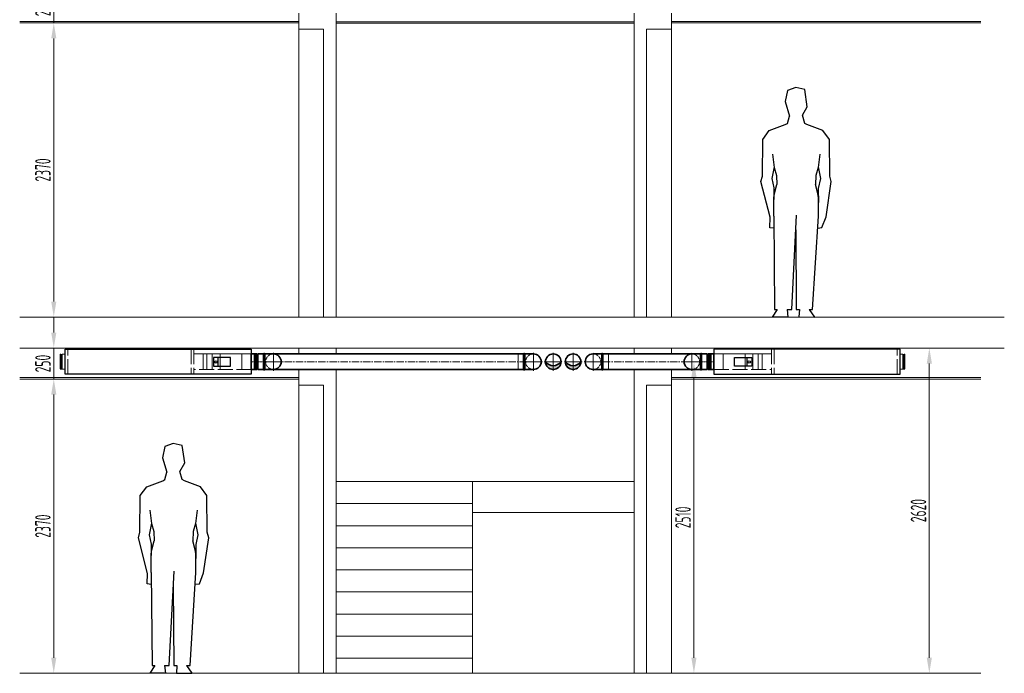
# Model space of a CAD drawing. Header units: millimetres. Extents: x 8221 to 89444, y -105166 to -5578.
# Tile 83 of 118: x 43620 to 51548, y -48184 to -42916. Entities that reach past the tile are written whole.
import ezdxf

# ---------------------------------------------------------------- set-up
doc = ezdxf.new("R2010")
doc.units = ezdxf.units.MM
for name, pattern in [('ACAD_ISO02W100', [15, 12, -3]), ('ACAD_ISO10W100', [18, 12, -3, 0, -3]), ('phl_thick', [0])]:
    doc.linetypes.add(name, pattern=pattern)
for name, color, linetype, lineweight in [('UT_KOTY - DIMENZE', 7, 'Continuous', 5), ('VZT_01 SUP (PŘÍVOD) - OBRYS', 5, 'Continuous', 35), ('VZT_02 SUP (PŘÍVOD) - OSA', 5, 'ACAD_ISO10W100', 5), ('VZT_04 SUP (PŘÍVOD) - SKRYTÉ', 5, 'ACAD_ISO02W100', 5), ('VZT_05 ETA (ODVOD) - OBRYS', 6, 'Continuous', 35), ('VZT_06 ETA (ODVOD) - OSA', 6, 'ACAD_ISO10W100', 5), ('VZT_21 ZAŘÍZENÍ - OBRYS', 1, 'Continuous', 30), ('VZT_22 ZAŘÍZENÍ - DETAIL', 8, 'Continuous', 5), ('VZT_50 POPIS - OBECNE', 7, 'Continuous', 13)]:
    doc.layers.add(name, color=color, linetype=linetype, lineweight=lineweight)
doc.layers.add('VZT_03 SUP (PŘÍVOD) - NETISK', color=8, linetype='ACAD_ISO02W100', lineweight=5, plot=False)
doc.layers.add('VZT_07 ETA (ODVOD) - NETISK', color=8, linetype='ACAD_ISO02W100', lineweight=5, plot=False)
doc.styles.add('ISOCP 2.5', font='isocp.shx', dxfattribs={"width": 0.6, "height": 2.5})

msp = doc.modelspace()

# ---------------------------------------------------------------- hatches: boundary and pattern name
at = {"layer": 'VZT_05 ETA (ODVOD) - OBRYS'}
h = msp.add_hatch(color=256, dxfattribs=at)
h.dxf.hatch_style = 1
h.paths.add_polyline_path([(47853.8, -45672.4, 0.242708), (47916.3, -45704.7), (47916.3, -45734.9, -0.414214)])
h.paths.add_polyline_path([(47916.3, -45734.9), (47916.3, -45704.7, 0.242708), (47978.8, -45672.4, -0.414214)])
h = msp.add_hatch(color=256, dxfattribs=at)
h.dxf.hatch_style = 1
h.paths.add_polyline_path([(48138.8, -45672.4, -0.242708), (48076.3, -45704.7), (48076.3, -45734.9, 0.414214)])
h.paths.add_polyline_path([(48076.3, -45734.9), (48076.3, -45704.7, -0.242708), (48013.8, -45672.4, 0.414214)])

# ---------------------------------------------------------------- linework, layer by layer
for p, q in [((49802.3, -43486.4), (49782.8, -43576.6)), ((49869.4, -43462), (49802.3, -43486.4)), ((49942, -43477.7), (49869.4, -43462)), ((49961.5, -43617.3), (49942, -43477.7)), ((49782.8, -43576.6), (49818, -43692.9)), ((49923.4, -43686.3), (49961.5, -43617.3)), ((49655.6, -43809.6), (49784.7, -43761.9)), ((49784.7, -43761.9), (49801.3, -43752)), ((49801.3, -43752), (49818, -43692.9)), ((49942, -43752), (49923.4, -43686.3)), ((49958.6, -43761.9), (49942, -43752)), ((50087.7, -43809.6), (49958.6, -43761.9)), ((49602.8, -43881.8), (49655.6, -43809.6)), ((50140.6, -43881.8), (50087.7, -43809.6)), ((49599.9, -44177.4), (49602.8, -43881.8)), ((50143.4, -44177.4), (50140.6, -43881.8)), ((49680.6, -44000), (49694.3, -44106.8)), ((50062.7, -44000), (50049, -44106.8)), ((49694.4, -44103), (49676.1, -44196.5)), ((49694.3, -44106.8), (49713.5, -44171.3)), ((50049, -44106.8), (50029.8, -44171.3)), ((50048.9, -44103), (50067.2, -44196.5)), ((49588.3, -44221.6), (49599.9, -44177.4)), ((49663.1, -44508.4), (49588.3, -44221.6)), ((49676.1, -44196.5), (49692.8, -44271.7)), ((49713.5, -44171.3), (49716.6, -44245.6)), ((50029.8, -44171.3), (50026.7, -44245.6)), ((50067.2, -44196.5), (50050.5, -44275.8)), ((50112.6, -44504.5), (50155, -44221.6)), ((50155, -44221.6), (50143.4, -44177.4)), ((49692.8, -44271.7), (49691.9, -44364.3)), ((49691.9, -44351.6), (49697.2, -44317.6)), ((49697.2, -44317.6), (49716.6, -44245.6)), ((50046.1, -44317.6), (50026.7, -44245.6)), ((50051.4, -44351.6), (50046.1, -44317.6)), ((50050.5, -44275.8), (50051.4, -44389.3)), ((49691.8, -44500.8), (49691.9, -44351.6)), ((50051.5, -44500.8), (50051.4, -44351.6)), ((49658.9, -44593.6), (49663.1, -44508.4)), ((49691.8, -44500.8), (49698.8, -45250.5)), ((49836.6, -45250.5), (49875.7, -44490.7)), ((50004.4, -45250.5), (50051.5, -44500.8)), ((50079.6, -44592), (50112.6, -44504.5)), ((49692.7, -44597.4), (49658.9, -44593.6)), ((49869.5, -44610.8), (49872.9, -45250.5)), ((50045.8, -44595.9), (50079.6, -44592)), ((49720.1, -45250.5), (49680.2, -45313.5)), ((49698.8, -45250.5), (49720.1, -45250.5)), ((49800, -45250.5), (49836.6, -45250.5)), ((49800, -45250.5), (49805.6, -45312.4)), ((49872.9, -45250.5), (49898.3, -45250.5)), ((49898.3, -45250.5), (49894.6, -45312)), ((49976.4, -45250.5), (50004.4, -45250.5)), ((49976.4, -45250.5), (50019.9, -45313.1)), ((49805.6, -45312.4), (49680.2, -45313.5)), ((49894.6, -45312), (50019.9, -45313.1)), ((44789.2, -46356.4), (44769.7, -46446.6)), ((44856.3, -46332), (44789.2, -46356.4)), ((44928.9, -46347.7), (44856.3, -46332)), ((44948.4, -46487.3), (44928.9, -46347.7)), ((44769.7, -46446.6), (44804.9, -46562.9)), ((44910.3, -46556.3), (44948.4, -46487.3)), ((44788.2, -46622), (44804.9, -46562.9)), ((44928.9, -46622), (44910.3, -46556.3)), ((44589.6, -46751.8), (44642.5, -46679.6)), ((44642.5, -46679.6), (44771.6, -46631.9)), ((44771.6, -46631.9), (44788.2, -46622)), ((44945.5, -46631.9), (44928.9, -46622)), ((45074.6, -46679.6), (44945.5, -46631.9)), ((45127.4, -46751.8), (45074.6, -46679.6)), ((44586.8, -47047.4), (44589.6, -46751.8)), ((45130.3, -47047.4), (45127.4, -46751.8)), ((44667.5, -46870), (44681.2, -46976.8)), ((45049.6, -46870), (45035.9, -46976.8)), ((44681.3, -46973), (44663, -47066.5)), ((44681.2, -46976.8), (44700.4, -47041.3)), ((45035.9, -46976.8), (45016.7, -47041.3)), ((45035.8, -46973), (45054.1, -47066.5)), ((44575.2, -47091.6), (44586.8, -47047.4)), ((44650, -47378.4), (44575.2, -47091.6)), ((44663, -47066.5), (44679.7, -47141.7)), ((44700.4, -47041.3), (44703.5, -47115.6)), ((45016.7, -47041.3), (45013.6, -47115.6)), ((45054.1, -47066.5), (45037.4, -47145.8)), ((45099.5, -47374.5), (45141.9, -47091.6)), ((45141.9, -47091.6), (45130.3, -47047.4)), ((44679.7, -47141.7), (44678.8, -47234.3)), ((44684.1, -47187.6), (44703.5, -47115.6)), ((45033, -47187.6), (45013.6, -47115.6)), ((45037.4, -47145.8), (45038.3, -47259.3)), ((44678.7, -47370.8), (44678.8, -47221.6)), ((44678.8, -47221.6), (44684.1, -47187.6)), ((45038.3, -47221.6), (45033, -47187.6)), ((45038.4, -47370.8), (45038.3, -47221.6)), ((44645.8, -47463.6), (44650, -47378.4)), ((44678.7, -47370.8), (44685.7, -48120.5)), ((44823.5, -48120.5), (44862.6, -47360.7)), ((44991.3, -48120.5), (45038.4, -47370.8)), ((45066.5, -47462), (45099.5, -47374.5)), ((44679.6, -47467.4), (44645.8, -47463.6)), ((44856.4, -47480.8), (44859.8, -48120.5)), ((45032.7, -47465.9), (45066.5, -47462)), ((44707, -48120.5), (44667.1, -48183.5)), ((44685.7, -48120.5), (44707, -48120.5)), ((44786.9, -48120.5), (44823.5, -48120.5)), ((44786.9, -48120.5), (44792.5, -48182.4)), ((44859.8, -48120.5), (44885.2, -48120.5)), ((44885.2, -48120.5), (44881.4, -48182)), ((44963.3, -48120.5), (44991.3, -48120.5)), ((44963.3, -48120.5), (45006.8, -48183.1)), ((44792.5, -48182.4), (44667.1, -48183.5)), ((44881.4, -48182), (45006.8, -48183.1))]:
    msp.add_line(p, q)
for centre in [(47916.3, -45672.4), (48076.3, -45672.4)]:
    msp.add_circle(centre, 62.5)
at = {"layer": 'UT_KOTY - DIMENZE', "linetype": 'phl_thick'}
for p, q in [((43894.1, -42692.4), (43894.1, -42942.6)), ((43894.1, -43067.6), (43894.1, -43192.6)), ((43894.1, -45437.4), (43894.1, -45312.4)), ((43894.1, -45812.4), (43894.1, -45562.4)), ((43894.1, -45937.4), (43894.1, -46062.4))]:
    msp.add_line(p, q, dxfattribs=at)
at = {"layer": 'UT_KOTY - DIMENZE'}
for p, q in [((43894.1, -45187.4), (43894.1, -43067.6)), ((50944.4, -48057.4), (50944.4, -45687.4)), ((49049, -48057.4), (49049, -45797.4)), ((43894.1, -48057.4), (43894.1, -45937.4))]:
    msp.add_line(p, q, dxfattribs=at)
at = {"layer": 'UT_KOTY - DIMENZE', "linetype": 'phl_thick'}
for points in [[(43873.3, -43067.6), (43914.9, -43067.6), (43894.1, -42942.6)], [(43873.3, -45437.4), (43914.9, -45437.4), (43894.1, -45562.4)], [(43873.3, -45937.4), (43914.9, -45937.4), (43894.1, -45812.4)]]:
    msp.add_solid(points, dxfattribs=at)
at = {"layer": 'UT_KOTY - DIMENZE'}
for points in [[(43873.3, -43067.6), (43914.9, -43067.6), (43894.1, -42942.6)], [(43873.3, -45187.4), (43914.9, -45187.4), (43894.1, -45312.4)], [(50923.5, -45687.4), (50965.2, -45687.4), (50944.4, -45562.4)], [(49028.2, -45797.4), (49069.8, -45797.4), (49049, -45672.4)], [(43873.3, -45937.4), (43914.9, -45937.4), (43894.1, -45812.4)], [(43873.3, -48057.4), (43914.9, -48057.4), (43894.1, -48182.4)], [(49028.2, -48057.4), (49069.8, -48057.4), (49049, -48182.4)], [(50923.5, -48057.4), (50965.2, -48057.4), (50944.4, -48182.4)]]:
    msp.add_solid(points, dxfattribs=at)
at = {"layer": 'VZT_01 SUP (PŘÍVOD) - OBRYS'}
for p, q in [((45484.7, -45734.9), (45484.7, -45609.9)), ((45484.7, -45609.9), (45530.2, -45609.9)), ((45530.2, -45734.9), (45530.2, -45609.9)), ((45538.2, -45734.9), (45538.2, -45609.9)), ((45538.2, -45609.9), (45583.7, -45609.9)), ((45583.7, -45734.9), (45583.7, -45609.9)), ((49111, -45734.9), (49111, -45609.9)), ((49111, -45609.9), (49156.5, -45609.9)), ((49156.5, -45734.9), (49156.5, -45609.9)), ((49164.5, -45734.9), (49164.5, -45609.9)), ((49164.5, -45609.9), (49210, -45609.9)), ((49210, -45734.9), (49210, -45609.9)), ((45484.7, -45734.9), (45530.2, -45734.9)), ((45538.2, -45734.9), (45583.7, -45734.9)), ((49111, -45734.9), (49156.5, -45734.9)), ((49164.5, -45734.9), (49210, -45734.9))]:
    msp.add_line(p, q, dxfattribs=at)
for points in [[(45583.7, -45609.9), (45583.7, -45734.9)], [(45592.7, -45609.9), (45592.7, -45734.9)], [(45592.7, -45609.9), (45662.7, -45609.9)], [(47677.3, -45609.9), (45662.7, -45609.9)], [(47677.3, -45609.9), (47677.3, -45734.9)], [(47686.3, -45609.9), (47686.3, -45734.9)], [(47686.3, -45609.9), (47756.3, -45609.9)], [(48306.3, -45609.9), (48236.3, -45609.9)], [(48306.3, -45734.9), (48306.3, -45609.9)], [(49032, -45609.9), (48315.3, -45609.9)], [(48315.3, -45734.9), (48315.3, -45609.9)], [(49102, -45609.9), (49032, -45609.9)], [(49102, -45734.9), (49102, -45609.9)], [(49111, -45734.9), (49111, -45609.9)], [(45592.7, -45734.9), (45662.7, -45734.9)], [(47677.3, -45734.9), (45662.7, -45734.9)], [(47686.3, -45734.9), (47756.3, -45734.9)], [(48306.3, -45734.9), (48236.3, -45734.9)], [(49032, -45734.9), (48315.3, -45734.9)], [(49102, -45734.9), (49032, -45734.9)]]:
    msp.add_lwpolyline(points, dxfattribs=at)
for centre, radius, start, end in [((45534.2, -45609.9), 4, 180, 0), ((45588.2, -45609.9), 4.5, 0, 180), ((45662.7, -45672.4), 62.5, 270, 90), ((47681.8, -45609.9), 4.5, 0, 180), ((47756.3, -45672.4), 62.5, 270, 90), ((48236.3, -45672.4), 62.5, 90, 270), ((48310.8, -45609.9), 4.5, 0, 180), ((49032, -45672.4), 62.5, 90, 270), ((49106.5, -45609.9), 4.5, 0, 180), ((49160.5, -45609.9), 4, 180, 0), ((45534.2, -45734.9), 4, 0, 180), ((45588.2, -45734.9), 4.5, 180, 0), ((47681.8, -45734.9), 4.5, 180, 0), ((48310.8, -45734.9), 4.5, 180, 0), ((49106.5, -45734.9), 4.5, 180, 0), ((49160.5, -45734.9), 4, 0, 180)]:
    msp.add_arc(centre, radius, start, end, dxfattribs=at)
at = {"layer": 'VZT_02 SUP (PŘÍVOD) - OSA', "ltscale": 0.3}
for points in [[(45662.7, -45599.9), (45662.7, -45672.4)], [(47756.3, -45599.9), (47756.3, -45672.4)], [(48236.3, -45672.4), (48236.3, -45599.9)], [(49032, -45672.4), (49032, -45599.9)], [(45662.7, -45672.4), (45583.7, -45672.4)], [(45735.2, -45672.4), (45662.7, -45672.4)], [(45662.7, -45672.4), (45662.7, -45744.9)], [(47756.3, -45672.4), (47677.3, -45672.4)], [(47828.8, -45672.4), (47756.3, -45672.4)], [(47756.3, -45672.4), (47756.3, -45744.9)], [(48163.8, -45672.4), (48236.3, -45672.4)], [(48236.3, -45672.4), (48315.3, -45672.4)], [(48236.3, -45744.9), (48236.3, -45672.4)], [(48959.5, -45672.4), (49032, -45672.4)], [(49032, -45672.4), (49111, -45672.4)], [(49032, -45744.9), (49032, -45672.4)]]:
    msp.add_lwpolyline(points, dxfattribs=at)
at = {"layer": 'VZT_02 SUP (PŘÍVOD) - OSA'}
for points in [[(45484.7, -45672.4), (45583.7, -45672.4)], [(49111, -45672.4), (49210, -45672.4)]]:
    msp.add_lwpolyline(points, dxfattribs=at)
at = {"layer": 'VZT_02 SUP (PŘÍVOD) - OSA', "ltscale": 5}
for points in [[(45662.7, -45672.4), (47677.3, -45672.4)], [(48315.3, -45672.4), (49032, -45672.4)]]:
    msp.add_lwpolyline(points, dxfattribs=at)
at = {"layer": 'VZT_03 SUP (PŘÍVOD) - NETISK', "ltscale": 0.4}
for points in [[(45583.7, -45609.9), (45538.7, -45609.9), (45538.7, -45734.9), (45583.7, -45734.9)], [(47677.3, -45609.9), (47632.3, -45609.9), (47632.3, -45734.9), (47677.3, -45734.9)], [(48315.3, -45734.9), (48360.3, -45734.9), (48360.3, -45609.9), (48315.3, -45609.9)], [(49111, -45734.9), (49156, -45734.9), (49156, -45609.9), (49111, -45609.9)]]:
    msp.add_lwpolyline(points, dxfattribs=at)
at = {"layer": 'VZT_04 SUP (PŘÍVOD) - SKRYTÉ', "ltscale": 2}
for centre, start, end in [((45662.7, -45672.4), 90, 270), ((47756.3, -45672.4), 90, 270), ((48236.3, -45672.4), 270, 90), ((49032, -45672.4), 270, 90)]:
    msp.add_arc(centre, 62.5, start, end, dxfattribs=at)
at = {"layer": 'VZT_05 ETA (ODVOD) - OBRYS'}
for centre in [(47916.3, -45672.4), (48076.3, -45672.4)]:
    msp.add_circle(centre, 62.5, dxfattribs=at)
for centre in [(47916.3, -45628), (48076.3, -45628)]:
    msp.add_arc(centre, 76.7, 215.4307, 324.5693, dxfattribs=at)
at = {"layer": 'VZT_06 ETA (ODVOD) - OSA', "ltscale": 0.3}
for p, q in [((47916.3, -45599.9), (47916.3, -45672.4)), ((48076.3, -45599.9), (48076.3, -45672.4)), ((47843.8, -45672.4), (47916.3, -45672.4)), ((47916.3, -45672.4), (47988.8, -45672.4)), ((47916.3, -45744.9), (47916.3, -45672.4)), ((48076.3, -45672.4), (48003.8, -45672.4)), ((48148.8, -45672.4), (48076.3, -45672.4)), ((48076.3, -45744.9), (48076.3, -45672.4))]:
    msp.add_line(p, q, dxfattribs=at)
at = {"layer": 'VZT_07 ETA (ODVOD) - NETISK', "ltscale": 0.4}
for p, q in [((43946.7, -45612.4), (43946.7, -45732.4)), ((43950.7, -45612.4), (43946.7, -45612.4)), ((43950.7, -45612.4), (43950.7, -45732.4)), ((43951.2, -45613.4), (43950.7, -45613.4)), ((43951.2, -45611.4), (43951.2, -45733.4)), ((43951.7, -45611.4), (43951.2, -45611.4)), ((43951.7, -45611.4), (43951.7, -45733.4)), ((43958.7, -45613.4), (43951.7, -45613.4)), ((43958.7, -45611.4), (43958.7, -45733.4)), ((43959.2, -45611.4), (43958.7, -45611.4)), ((43959.2, -45611.4), (43959.2, -45733.4)), ((43962.7, -45613.4), (43959.2, -45613.4)), ((43962.7, -45612.4), (43962.7, -45732.4)), ((43984.7, -45612.4), (43962.7, -45612.4)), ((45484.7, -45612.4), (45506.7, -45612.4)), ((45506.7, -45612.4), (45506.7, -45732.4)), ((45506.7, -45613.4), (45510.2, -45613.4)), ((45510.2, -45611.4), (45510.2, -45733.4)), ((45510.2, -45611.4), (45510.7, -45611.4)), ((45510.7, -45611.4), (45510.7, -45733.4)), ((45510.7, -45613.4), (45517.7, -45613.4)), ((45517.7, -45611.4), (45517.7, -45733.4)), ((45517.7, -45611.4), (45518.2, -45611.4)), ((45518.2, -45611.4), (45518.2, -45733.4)), ((45518.2, -45613.4), (45518.7, -45613.4)), ((45518.7, -45612.4), (45518.7, -45732.4)), ((45518.7, -45612.4), (45522.7, -45612.4)), ((45522.7, -45612.4), (45522.7, -45732.4)), ((49172, -45612.4), (49172, -45732.4)), ((49176, -45612.4), (49172, -45612.4)), ((49176, -45612.4), (49176, -45732.4)), ((49176.5, -45613.4), (49176, -45613.4)), ((49176.5, -45611.4), (49176.5, -45733.4)), ((49177, -45611.4), (49176.5, -45611.4)), ((49177, -45611.4), (49177, -45733.4)), ((49184, -45613.4), (49177, -45613.4)), ((49184, -45611.4), (49184, -45733.4)), ((49184.5, -45611.4), (49184, -45611.4)), ((49184.5, -45611.4), (49184.5, -45733.4)), ((49188, -45613.4), (49184.5, -45613.4)), ((49188, -45612.4), (49188, -45732.4)), ((49210, -45612.4), (49188, -45612.4)), ((50710, -45612.4), (50732, -45612.4)), ((50732, -45612.4), (50732, -45732.4)), ((50732, -45613.4), (50735.5, -45613.4)), ((50735.5, -45611.4), (50735.5, -45733.4)), ((50735.5, -45611.4), (50736, -45611.4)), ((50736, -45611.4), (50736, -45733.4)), ((50736, -45613.4), (50743, -45613.4)), ((50743, -45611.4), (50743, -45733.4)), ((50743, -45611.4), (50743.5, -45611.4)), ((50743.5, -45611.4), (50743.5, -45733.4)), ((50743.5, -45613.4), (50744, -45613.4)), ((50744, -45612.4), (50744, -45732.4)), ((50744, -45612.4), (50748, -45612.4)), ((50748, -45612.4), (50748, -45732.4)), ((43950.7, -45732.4), (43946.7, -45732.4)), ((43951.2, -45731.4), (43950.7, -45731.4)), ((43951.7, -45733.4), (43951.2, -45733.4)), ((43958.7, -45731.4), (43951.7, -45731.4)), ((43959.2, -45733.4), (43958.7, -45733.4)), ((43962.7, -45731.4), (43959.2, -45731.4)), ((43984.7, -45732.4), (43962.7, -45732.4)), ((45484.7, -45732.4), (45506.7, -45732.4)), ((45506.7, -45731.4), (45510.2, -45731.4)), ((45510.2, -45733.4), (45510.7, -45733.4)), ((45510.7, -45731.4), (45517.7, -45731.4)), ((45517.7, -45733.4), (45518.2, -45733.4)), ((45518.2, -45731.4), (45518.7, -45731.4)), ((45518.7, -45732.4), (45522.7, -45732.4)), ((49176, -45732.4), (49172, -45732.4)), ((49176.5, -45731.4), (49176, -45731.4)), ((49177, -45733.4), (49176.5, -45733.4)), ((49184, -45731.4), (49177, -45731.4)), ((49184.5, -45733.4), (49184, -45733.4)), ((49188, -45731.4), (49184.5, -45731.4)), ((49210, -45732.4), (49188, -45732.4)), ((50710, -45732.4), (50732, -45732.4)), ((50732, -45731.4), (50735.5, -45731.4)), ((50735.5, -45733.4), (50736, -45733.4)), ((50736, -45731.4), (50743, -45731.4)), ((50743, -45733.4), (50743.5, -45733.4)), ((50743.5, -45731.4), (50744, -45731.4)), ((50744, -45732.4), (50748, -45732.4))]:
    msp.add_line(p, q, dxfattribs=at)
at = {"layer": 'VZT_21 ZAŘÍZENÍ - OBRYS'}
for points in [[(43984.7, -45572.4), (45484.7, -45572.4), (45484.7, -45772.4), (43984.7, -45772.4)], [(50710, -45572.4), (49210, -45572.4), (49210, -45772.4), (50710, -45772.4)], [(45180.2, -45708.4), (45318.1, -45708.4), (45318.1, -45639.6), (45180.2, -45639.6)], [(49514.5, -45708.4), (49376.6, -45708.4), (49376.6, -45639.6), (49514.5, -45639.6)]]:
    msp.add_lwpolyline(points, close=True, dxfattribs=at)
for points in [[(45217.2, -45708.4), (45217.2, -45639.6)], [(49477.5, -45708.4), (49477.5, -45639.6)]]:
    msp.add_lwpolyline(points, dxfattribs=at)
for centre in [(45201.1, -45674), (49493.6, -45674)]:
    msp.add_circle(centre, 9.89, dxfattribs=at)
at = {"layer": 'VZT_22 ZAŘÍZENÍ - DETAIL', "linetype": 'ACAD_ISO02W100', "lineweight": 5, "ltscale": 10}
for points in [[(44008.7, -45772.4), (44008.7, -45572.4)], [(45000.4, -45572.4), (45000.4, -45772.4)], [(45020.9, -45572.4), (45020.9, -45772.4)], [(49673.8, -45572.4), (49673.8, -45772.4)], [(49694.3, -45572.4), (49694.3, -45772.4)], [(50686.1, -45772.4), (50686.1, -45572.4)], [(45096.4, -45734.9), (45096.4, -45609.9)], [(45127.2, -45734.9), (45127.2, -45609.9)], [(45170.2, -45734.9), (45170.2, -45609.9)], [(45233.5, -45734.9), (45233.5, -45609.9)], [(45409.3, -45734.9), (45409.3, -45609.9)], [(49285.4, -45734.9), (49285.4, -45609.9)], [(49461.2, -45734.9), (49461.2, -45609.9)], [(49524.5, -45734.9), (49524.5, -45609.9)], [(49567.5, -45734.9), (49567.5, -45609.9)], [(49598.3, -45734.9), (49598.3, -45609.9)], [(45484.7, -45734.9), (45020.9, -45734.9)], [(49210, -45734.9), (49673.8, -45734.9)]]:
    msp.add_lwpolyline(points, dxfattribs=at)
at = {"layer": 'VZT_22 ZAŘÍZENÍ - DETAIL'}
for points in [[(45484.7, -45609.9), (45020.9, -45609.9)], [(49210, -45609.9), (49673.8, -45609.9)]]:
    msp.add_lwpolyline(points, dxfattribs=at)
at = {"layer": 'VZT_50 POPIS - OBECNE', "color": 8, "linetype": 'phl_thick'}
for p, q in [((45867.2, -42992.4), (45867.2, -42864.9)), ((46167.1, -45312.4), (46167.1, -42864.9)), ((48567.4, -45312.4), (48567.4, -42864.9)), ((48867.1, -45312.4), (48867.1, -42864.9)), ((48867.3, -42992.4), (48867.3, -42864.9)), ((45867.2, -42930.1), (43619.7, -42930.1)), ((45867.2, -42942.6), (43619.7, -42942.6)), ((46167.1, -42933.1), (48567.4, -42933.1)), ((46167.1, -42945.6), (48567.4, -42945.6)), ((48867.3, -42930.1), (51358.8, -42930.1)), ((48867.3, -42930.1), (51358.8, -42930.1)), ((48867.3, -42942.6), (51358.8, -42942.6)), ((48867.3, -42942.6), (51358.8, -42942.6)), ((45867.2, -42992.4), (45867.2, -45312.4)), ((46067.2, -42992.4), (45867.2, -42992.4)), ((46067.2, -45312.4), (46067.2, -42992.4)), ((48667.3, -45312.4), (48667.3, -42992.4)), ((48667.3, -42992.4), (48867.3, -42992.4)), ((43619.7, -45312.4), (51548.2, -45312.4)), ((43619.7, -45562.4), (51548.2, -45562.4)), ((43619.7, -45562.4), (51358.8, -45562.4)), ((45867.2, -45609.9), (45867.2, -45562.4)), ((46167.1, -45609.9), (46167.1, -45562.4)), ((48567.4, -45609.9), (48567.4, -45562.4)), ((48867.1, -45609.9), (48867.1, -45565.6)), ((48867.3, -45609.9), (48867.3, -45565.6)), ((45867.2, -45862.4), (45867.2, -45734.9)), ((46167.1, -48182.4), (46167.1, -45734.9)), ((48567.4, -48182.4), (48567.4, -45734.9)), ((48867.1, -48182.4), (48867.1, -45734.9)), ((48867.3, -45862.4), (48867.3, -45734.9)), ((45867.2, -45799.9), (43619.7, -45799.9)), ((45867.2, -45812.4), (43619.7, -45812.4)), ((48867.1, -45799.9), (51358.6, -45799.9)), ((48867.1, -45812.4), (51358.6, -45812.4)), ((45867.2, -45862.4), (45867.2, -48182.4)), ((46067.2, -45862.4), (45867.2, -45862.4)), ((46067.2, -48182.4), (46067.2, -45862.4)), ((48667.3, -48182.4), (48667.3, -45862.4)), ((48667.3, -45862.4), (48867.3, -45862.4)), ((48567.4, -46637.4), (46167.1, -46637.4)), ((47265.7, -48182.4), (47265.7, -46637.4)), ((46167.1, -46815.5), (47265.7, -46815.5)), ((47265.7, -46887.4), (48567.4, -46887.4)), ((46167.1, -46993.7), (47265.7, -46993.7)), ((46167.1, -47171.8), (47265.7, -47171.8)), ((46167.1, -47349.9), (47265.7, -47349.9)), ((46167.1, -47528), (47265.7, -47528)), ((46167.1, -47706.2), (47265.7, -47706.2)), ((46167.1, -47884.3), (47265.7, -47884.3)), ((46167.1, -48062.4), (47265.7, -48062.4)), ((43619.7, -48182.4), (51358.8, -48182.4))]:
    msp.add_line(p, q, dxfattribs=at)

# ---------------------------------------------------------------- texts
at = {"layer": 'UT_KOTY - DIMENZE', "linetype": 'phl_thick', "char_height": 125, "attachment_point": 5, "rotation": 90, "style": 'ISOCP 2.5'}
for insert in [(43806.6, -42817.5), (43806.6, -45687.4)]:
    msp.add_mtext('250', dxfattribs=dict(at, insert=insert))
at = {"layer": 'UT_KOTY - DIMENZE', "char_height": 125, "attachment_point": 5, "rotation": 90, "style": 'ISOCP 2.5'}
for s, insert in [('2370', (43806.6, -44127.5)), ('2620', (50856.9, -46872.4)), ('2510', (48961.5, -46927.4)), ('2370', (43806.6, -46997.4))]:
    msp.add_mtext(s, dxfattribs=dict(at, insert=insert))

doc.saveas('drawing.dxf')
